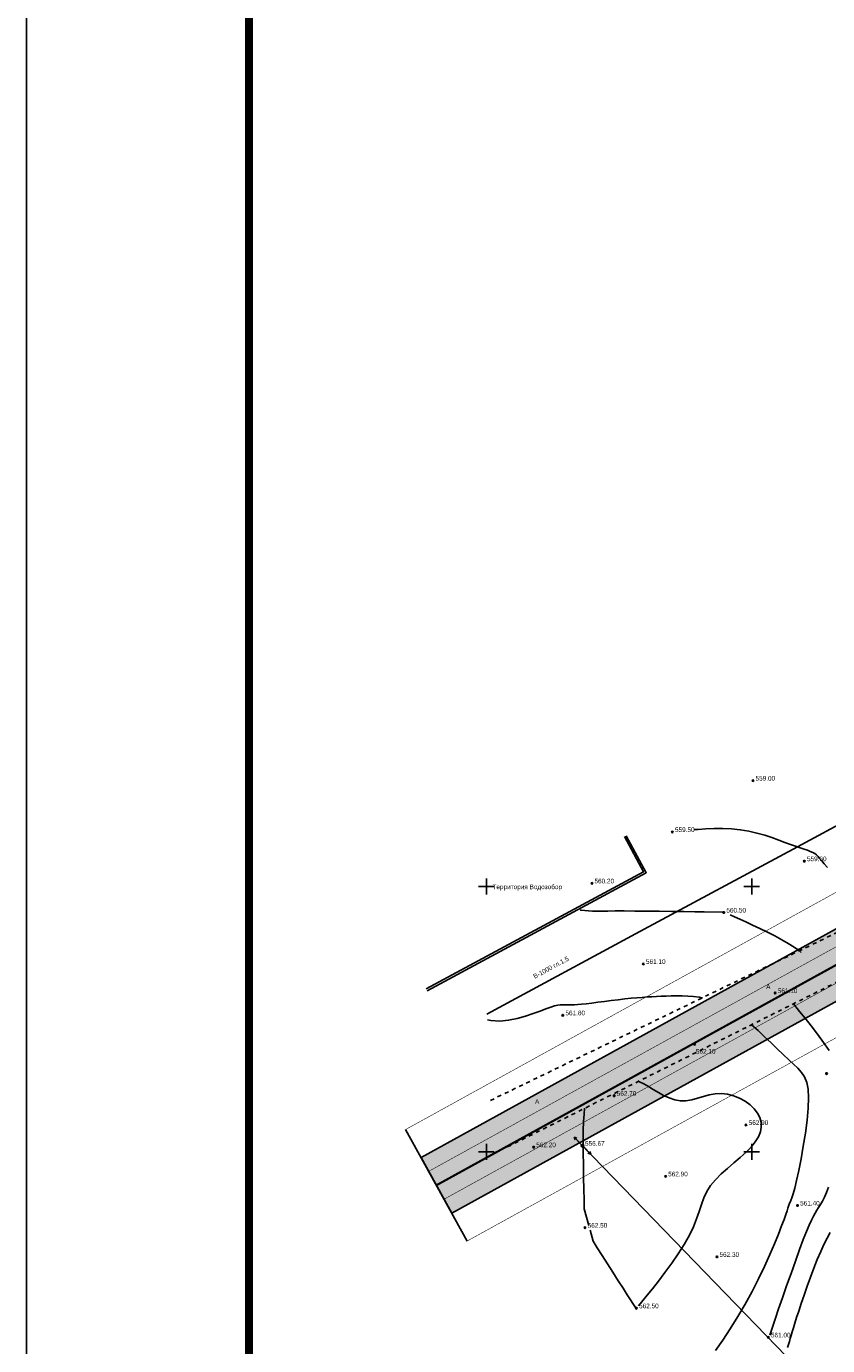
# Model space of a CAD drawing. Extents: x 0 to 361260, y 0 to 4201817.
# Tile 165 of 256: x 359863 to 360014, y 4200713 to 4200962. Entities that reach past the tile are written whole.
import ezdxf

# ---------------------------------------------------------------- set-up
doc = ezdxf.new("R2010")
doc.units = 0
doc.header["$LTSCALE"] = 0.5
doc.header["$MEASUREMENT"] = 0
doc.header["$PDMODE"] = 32
doc.header["$PDSIZE"] = 0.3
for name, pattern in [('CONTI', [0]), ('STRIH_1', [3, 2, -1]), ('Д_ТРОТ_ТРУБА', [3, 1.5, -1.5]), ('ДОРОГИ_СТРОЯЩ', [9, 8, -1])]:
    doc.linetypes.add(name, pattern=pattern)
for name, color, linetype in [('(0)', 7, 'Continuous'), ('(004) Точки рельефа', 7, 'Continuous'), ('(014) Водопровод', 5, 'ИК_Водопровод -------в--------'), ('(022) Возд. Линии', 7, 'Continuous'), ('(025) Дорога', 7, 'Continuous'), ('(039) Земля', 7, 'Continuous'), ('(040) Ограда', 7, 'Continuous'), ('GORIZDEFAULT', 32, 'CONTI'), ('PI_TTDEFAULT', 5, 'CONTI'), ('SETKR', 2, 'CONTI'), ('ХХХ оформление', 7, 'ИК_Водопровод -------в--------'), ('Штрих Стекло', 7, 'Continuous')]:
    doc.layers.add(name, color=color, linetype=linetype)
doc.styles.add('BM-431', font='txt')
doc.styles.add('D-431', font='txt')
doc.linetypes.add('ИК_Водопровод -------в--------', pattern='A,9,-0.6,["В",Standard,S=1.2,R=0,X=0,Y=-0.6],-1.2', length=10.8)
doc.linetypes.add('ОГРАДА_ГЛИН', pattern='A,4,["|",Standard,S=0.8,R=0,X=0,Y=-0.8],0.5,["|",Standard,S=0.8,R=0,X=0,Y=-0.8],3.5', length=8)

# ---------------------------------------------------------------- blocks, each defined once
blk = doc.blocks.new('BL_333')
at = {"color": 0}
for p, q in [((-1.5, 0), (1.5, 0)), ((0, -1.5), (0, 1.5))]:
    blk.add_line(p, q, dxfattribs=at)
blk = doc.blocks.new('S1')
at = {"layer": '(022) Возд. Линии'}
for p, q in [((-2, 0), (-1.5, 0.25)), ((-2, 0), (-1.5, -0.25)), ((0, 0), (-2, 0))]:
    blk.add_line(p, q, dxfattribs=at)
blk = doc.blocks.new('S2')
at = {"layer": '(022) Возд. Линии'}
for p, q in [((0, 0), (2, 0)), ((2, 0), (1.5, 0.25)), ((2, 0), (1.5, -0.25))]:
    blk.add_line(p, q, dxfattribs=at)
blk = doc.blocks.new('SS')
at = {"layer": '(022) Возд. Линии'}
blk.add_circle((0, 0), 0.25, dxfattribs=at)

msp = doc.modelspace()

# ---------------------------------------------------------------- hatches: boundary and pattern name
at = {"layer": 'Штрих Стекло', "linetype": 'Continuous'}
h = msp.add_hatch(color=5, dxfattribs=at)
h.dxf.hatch_style = 1
h.set_gradient(color1=(173, 173, 173), color2=(166, 166, 166), one_color=1, tint=0.65)
h.paths.add_polyline_path([(359937.684, 4200748.941), (359943.476, 4200738.432), (360868.753, 4201248.322), (360862.962, 4201258.832)])

# ---------------------------------------------------------------- linework, layer by layer
at = {"layer": '(0)', "ltscale": 2}
msp.add_lwpolyline([(359863.314, 4201816.993), (361260.315, 4201816.993), (361260.315, 4192735.673), (359863.314, 4192735.673)], close=True, dxfattribs=at)
at = {"layer": '(014) Водопровод', "elevation": 1.817, "flags": 128}
msp.add_lwpolyline([(359950.099, 4200775.952), (359978.946, 4200791.494), (360008.619, 4200807.482), (360029.096, 4200818.514), (360041.267, 4200825.071), (360070.408, 4200840.167), (360102.974, 4200858.827), (360166.599, 4200896.426), (360296.363, 4200972.483), (360388.585, 4201019.441), (360467.432, 4201064.151), (360558.05, 4201111.93), (360748.177, 4201205.15), (360877.583, 4201278.731), (360897.819, 4201292.401)], dxfattribs=at)
at = {"layer": '(025) Дорога', "linetype": 'Д_ТРОТ_ТРУБА', "flags": 128}
for points in [[(359950.774, 4200759.674), (360039.393, 4200802.607), (360068.131, 4200815.859), (360088.109, 4200826.114), (360107.649, 4200837.921), (360140.762, 4200859.717), (360175.037, 4200878.97), (360208.011, 4200897.644), (360269.115, 4200930.126), (360339.285, 4200967.955), (360367.33, 4200983.688), (360399.178, 4201001.389), (360435.847, 4201020.995), (360469.853, 4201037.679), (360521.215, 4201065.051), (360604.677, 4201110.684), (360643.587, 4201126.964), (360659.307, 4201134.027), (360687.236, 4201147.15), (360720.551, 4201164.525), (360747.849, 4201180.349), (360794.648, 4201206.536), (360847.362, 4201237.085), (360878.647, 4201257.008), (360902.723, 4201275.087), (360918.308, 4201287.231)], [(359953.995, 4200750.928), (360042.859, 4200795.395), (360071.634, 4200808.665), (360092.009, 4200819.124), (360111.919, 4200831.154), (360144.925, 4200852.88), (360178.967, 4200872.002), (360211.86, 4200890.63), (360272.891, 4200923.073), (360343.14, 4200960.945), (360371.23, 4200976.703), (360403.007, 4200994.365), (360439.496, 4201013.875), (360473.497, 4201030.556), (360525.015, 4201058.011), (360608.149, 4201103.465), (360646.675, 4201119.584), (360662.647, 4201126.758), (360690.789, 4201139.98), (360724.408, 4201157.515), (360751.808, 4201173.397), (360798.607, 4201199.584), (360851.518, 4201230.247), (360883.204, 4201250.426), (360907.583, 4201268.733), (360923.225, 4201280.92)]]:
    msp.add_lwpolyline(points, dxfattribs=at)
at = {"layer": '(040) Ограда', "elevation": 3.346, "flags": 128}
msp.add_lwpolyline([(359976, 4200809.42), (359979.593, 4200802.751), (359938.669, 4200780.701)], dxfattribs=at)
at = {"layer": '(040) Ограда', "linetype": 'ОГРАДА_ГЛИН', "elevation": 3.346, "flags": 128}
msp.add_lwpolyline([(359976.375, 4200809.567), (359980.135, 4200802.588), (359938.871, 4200780.356)], dxfattribs=at)
at = {"ltscale": 0.149071, "const_width": 0.1}
for points in [[(359934.788, 4200754.196), (360860.066, 4201264.087)], [(359937.684, 4200748.941), (360862.962, 4201258.832)], [(359946.371, 4200733.177), (360052.603, 4200791.717)]]:
    msp.add_lwpolyline(points, dxfattribs=at)
at = {"ltscale": 0.149071}
msp.add_lwpolyline([(359937.684, 4200748.941), (359943.476, 4200738.432), (360868.753, 4201248.322), (360862.962, 4201258.832)], close=True, dxfattribs=at)
at = {"color": 7, "linetype": 'STRIH_1', "ltscale": 2, "true_color": 0xffffff, "const_width": 0.1}
for points in [[(359939.132, 4200746.314), (360864.41, 4201256.205)], [(359942.028, 4200741.059), (360867.306, 4201250.95)]]:
    msp.add_lwpolyline(points, dxfattribs=at)
at = {"color": 7, "ltscale": 0.149071, "true_color": 0xffffff, "const_width": 0.4}
msp.add_lwpolyline([(359940.58, 4200743.686), (360865.858, 4201253.577)], dxfattribs=at)
at = {"ltscale": 0.149071, "const_width": 0.1}
msp.add_lwpolyline([(359943.476, 4200738.432), (360053.157, 4200798.874, -0.3937719), (360059.769, 4200797.209), (360238.667, 4200520.519), (360501.567, 4200268.11, 0.3282587), (360514.494, 4200266.411), (361134.955, 4200608.327, 0.4536768), (361138.492, 4200624.499), (360736.189, 4201168.806, -0.4536768), (360737.797, 4201176.157), (360868.753, 4201248.322)], format="xyb", dxfattribs=at)
at = {"ltscale": 0.149071}
msp.add_lwpolyline([(359934.788, 4200754.196), (359946.371, 4200733.177)], dxfattribs=at)
at = {"linetype": 'Continuous'}
for points, elevation in [([(359966.854, 4200752.467), (359969.341, 4200749.846)], 558.309), ([(359968.105, 4200751.148), (360144.875, 4200568.598), (360208.905, 4200501.768), (360248.135, 4200449.088), (360280.365, 4200400.868), (360329.345, 4200345.008), (360410.625, 4200285.188), (360473.125, 4200218.998), (360491.256, 4200199.541)], 1.643)]:
    msp.add_lwpolyline(points, dxfattribs=dict(at, elevation=elevation))
at = {"layer": 'GORIZDEFAULT', "color": 32}
for points in [[(360014.31, 4200803.55, 559.5), (360013.67, 4200804.24, 559.5), (360013.19, 4200804.8, 559.5), (360012.81, 4200805.26, 559.5), (360012.5, 4200805.63, 559.5), (360012.22, 4200805.93, 559.5), (360011.9, 4200806.18, 559.5), (360011.51, 4200806.4, 559.5), (360011.05, 4200806.61, 559.5), (360010.5, 4200806.82, 559.5), (360009.86, 4200807.03, 559.5), (360009.12, 4200807.28, 559.5), (360008.28, 4200807.57, 559.5), (360007.33, 4200807.9, 559.5), (360006.27, 4200808.31, 559.5), (360005.09, 4200808.75, 559.5), (360003.82, 4200809.21, 559.5), (360002.45, 4200809.66, 559.5), (360000.99, 4200810.07, 559.5), (359999.45, 4200810.42, 559.5), (359997.83, 4200810.69, 559.5), (359996.2, 4200810.84, 559.5), (359994.55, 4200810.91, 559.5), (359992.93, 4200810.9, 559.5), (359991.37, 4200810.85, 559.5), (359989.92, 4200810.76, 559.5), (359989.216, 4200810.7, 559.5)], [(359994.74, 4200795.18, 560.5), (359994.69, 4200795.17, 560.5), (359991.05, 4200795.19, 560.5), (359989.31, 4200795.22, 560.5), (359987.24, 4200795.25, 560.5), (359984.97, 4200795.28, 560.5), (359982.59, 4200795.32, 560.5), (359980.22, 4200795.35, 560.5), (359977.98, 4200795.37, 560.5), (359975.97, 4200795.38, 560.5), (359974.29, 4200795.38, 560.5), (359972.9, 4200795.37, 560.5), (359971.75, 4200795.36, 560.5), (359970.79, 4200795.36, 560.5), (359969.98, 4200795.36, 560.5), (359969.25, 4200795.39, 560.5), (359968.55, 4200795.44, 560.5), (359967.84, 4200795.52, 560.5), (359967.676, 4200795.551, 560.5)], [(360009.356, 4200787.577, 560.5), (360009.02, 4200787.85, 560.5), (360008, 4200788.56, 560.5), (360006.89, 4200789.27, 560.5), (360005.67, 4200789.97, 560.5), (360004.35, 4200790.69, 560.5), (360002.95, 4200791.4, 560.5), (360001.54, 4200792.08, 560.5), (360000.17, 4200792.73, 560.5), (359998.88, 4200793.32, 560.5), (359997.74, 4200793.84, 560.5), (359996.78, 4200794.27, 560.5), (359995.95, 4200794.65, 560.5)], [(359990.728, 4200779.03, 561.5), (359990.11, 4200779.14, 561.5), (359989.03, 4200779.28, 561.5), (359987.96, 4200779.35, 561.5), (359986.9, 4200779.38, 561.5), (359985.86, 4200779.38, 561.5), (359984.85, 4200779.36, 561.5), (359983.89, 4200779.33, 561.5), (359982.97, 4200779.3, 561.5), (359982.09, 4200779.26, 561.5), (359981.21, 4200779.22, 561.5), (359980.31, 4200779.17, 561.5), (359979.37, 4200779.1, 561.5), (359978.37, 4200779.02, 561.5), (359977.28, 4200778.92, 561.5), (359976.09, 4200778.79, 561.5), (359974.83, 4200778.64, 561.5), (359973.53, 4200778.49, 561.5), (359972.25, 4200778.33, 561.5), (359971.01, 4200778.17, 561.5), (359969.85, 4200778.03, 561.5), (359968.82, 4200777.91, 561.5), (359967.94, 4200777.82, 561.5), (359967.21, 4200777.75, 561.5), (359966.6, 4200777.7, 561.5), (359966.09, 4200777.67, 561.5), (359965.66, 4200777.66, 561.5), (359965.29, 4200777.66, 561.5), (359964.95, 4200777.67, 561.5), (359964.64, 4200777.69, 561.5), (359964.3, 4200777.7, 561.5), (359963.92, 4200777.68, 561.5), (359963.45, 4200777.62, 561.5), (359962.87, 4200777.48, 561.5), (359962.14, 4200777.27, 561.5), (359961.23, 4200776.95, 561.5), (359960.11, 4200776.52, 561.5), (359958.81, 4200776.03, 561.5), (359957.37, 4200775.53, 561.5), (359955.82, 4200775.1, 561.5), (359954.19, 4200774.78, 561.5), (359952.52, 4200774.64, 561.5), (359950.84, 4200774.74, 561.5), (359950.232, 4200774.881, 561.5)], [(360014.59, 4200769.06, 561), (360013.54, 4200770.62, 561), (360012.4, 4200772.18, 561), (360011.23, 4200773.71, 561), (360010.1, 4200775.15, 561), (360009.04, 4200776.45, 561), (360008.14, 4200777.57, 561), (360007.883, 4200777.894, 561)], [(359993.21, 4200712.54, 561.5), (359994.56, 4200714.52, 561.5), (359995.96, 4200716.66, 561.5), (359997.38, 4200718.93, 561.5), (359998.75, 4200721.28, 561.5), (360000.06, 4200723.68, 561.5), (360001.27, 4200726.07, 561.5), (360002.39, 4200728.41, 561.5), (360003.39, 4200730.62, 561.5), (360004.28, 4200732.67, 561.5), (360005.03, 4200734.49, 561.5), (360005.63, 4200736.04, 561.5), (360006.09, 4200737.26, 561.5), (360006.43, 4200738.2, 561.5), (360006.66, 4200738.89, 561.5), (360006.81, 4200739.39, 561.5), (360006.91, 4200739.73, 561.5), (360006.98, 4200739.96, 561.5), (360007.05, 4200740.13, 561.5), (360007.14, 4200740.29, 561.5), (360007.25, 4200740.5, 561.5), (360007.4, 4200740.83, 561.5), (360007.59, 4200741.33, 561.5), (360007.83, 4200742.09, 561.5), (360008.12, 4200743.15, 561.5), (360008.46, 4200744.6, 561.5), (360008.87, 4200746.46, 561.5), (360009.3, 4200748.65, 561.5), (360009.73, 4200751.03, 561.5), (360010.13, 4200753.5, 561.5), (360010.45, 4200755.93, 561.5), (360010.66, 4200758.2, 561.5), (360010.73, 4200760.18, 561.5), (360010.64, 4200761.78, 561.5), (360010.38, 4200763.07, 561.5), (360009.97, 4200764.1, 561.5), (360009.41, 4200764.96, 561.5), (360008.72, 4200765.74, 561.5), (360007.91, 4200766.5, 561.5), (360006.97, 4200767.34, 561.5), (360005.94, 4200768.3, 561.5), (360004.82, 4200769.37, 561.5), (360003.64, 4200770.51, 561.5), (360002.42, 4200771.68, 561.5), (360001.19, 4200772.84, 561.5), (359999.976, 4200773.937, 561.5)], [(359978.7, 4200720.96, 562.5), (359980.33, 4200723, 562.5), (359981.28, 4200724.2, 562.5), (359982.42, 4200725.63, 562.5), (359983.65, 4200727.25, 562.5), (359984.92, 4200728.98, 562.5), (359986.16, 4200730.76, 562.5), (359987.3, 4200732.55, 562.5), (359988.27, 4200734.26, 562.5), (359989.03, 4200735.87, 562.5), (359989.62, 4200737.37, 562.5), (359990.1, 4200738.76, 562.5), (359990.54, 4200740.08, 562.5), (359991, 4200741.32, 562.5), (359991.55, 4200742.5, 562.5), (359992.26, 4200743.64, 562.5), (359993.17, 4200744.74, 562.5), (359994.25, 4200745.82, 562.5), (359995.42, 4200746.87, 562.5), (359996.63, 4200747.9, 562.5), (359997.82, 4200748.91, 562.5), (359998.93, 4200749.91, 562.5), (359999.9, 4200750.88, 562.5), (360000.68, 4200751.85, 562.5), (360001.26, 4200752.8, 562.5), (360001.63, 4200753.74, 562.5), (360001.81, 4200754.66, 562.5), (360001.78, 4200755.55, 562.5), (360001.55, 4200756.43, 562.5), (360001.12, 4200757.27, 562.5), (360000.49, 4200758.09, 562.5), (359999.7, 4200758.85, 562.5), (359998.76, 4200759.53, 562.5), (359997.72, 4200760.11, 562.5), (359996.6, 4200760.56, 562.5), (359995.45, 4200760.86, 562.5), (359994.28, 4200760.98, 562.5), (359993.13, 4200760.91, 562.5), (359992, 4200760.7, 562.5), (359990.89, 4200760.4, 562.5), (359989.79, 4200760.08, 562.5), (359988.7, 4200759.8, 562.5), (359987.62, 4200759.62, 562.5), (359986.55, 4200759.61, 562.5), (359985.49, 4200759.79, 562.5), (359984.44, 4200760.15, 562.5), (359983.41, 4200760.63, 562.5), (359982.41, 4200761.18, 562.5), (359981.45, 4200761.76, 562.5), (359980.53, 4200762.31, 562.5), (359979.66, 4200762.79, 562.5), (359978.85, 4200763.15, 562.5), (359978.595, 4200763.238, 562.5)], [(359968.512, 4200758.193, 562.5), (359968.4, 4200757.11, 562.5), (359968.31, 4200755.71, 562.5), (359968.26, 4200754.01, 562.5), (359968.24, 4200752.02, 562.5), (359968.25, 4200749.81, 562.5), (359968.28, 4200747.49, 562.5), (359968.32, 4200745.16, 562.5), (359968.36, 4200742.94, 562.5), (359968.41, 4200740.92, 562.5), (359968.45, 4200739.23, 562.5), (359969.31, 4200736.13, 562.5)], [(360003.4, 4200715.47, 561), (360004.47, 4200718.66, 561), (360005.07, 4200720.4, 561), (360005.79, 4200722.47, 561), (360006.58, 4200724.74, 561), (360007.41, 4200727.09, 561), (360008.24, 4200729.4, 561), (360009.02, 4200731.56, 561), (360009.73, 4200733.45, 561), (360010.33, 4200734.98, 561), (360010.84, 4200736.18, 561), (360011.26, 4200737.11, 561), (360011.63, 4200737.85, 561), (360011.97, 4200738.45, 561), (360012.29, 4200738.98, 561), (360012.61, 4200739.5, 561), (360012.96, 4200740.08, 561), (360013.33, 4200740.72, 561), (360013.71, 4200741.47, 561), (360014.1, 4200742.33, 561), (360014.5, 4200743.32, 561)], [(359969.55, 4200735.25, 562.5), (359970.13, 4200733.15, 562.5), (359970.91, 4200731.92, 562.5), (359971.83, 4200730.48, 562.5), (359972.83, 4200728.9, 562.5), (359973.86, 4200727.29, 562.5), (359974.86, 4200725.71, 562.5), (359975.78, 4200724.27, 562.5), (359976.56, 4200723.05, 562.5), (359978.22, 4200720.48, 562.5), (359978.28, 4200720.47, 562.5)], [(360006.77, 4200713.09, 560.5), (360006.95, 4200713.68, 560.5), (360007.11, 4200714.24, 560.5), (360007.27, 4200714.8, 560.5), (360007.44, 4200715.4, 560.5), (360007.64, 4200716.07, 560.5), (360007.87, 4200716.83, 560.5), (360008.14, 4200717.72, 560.5), (360008.47, 4200718.77, 560.5), (360008.87, 4200719.99, 560.5), (360009.34, 4200721.41, 560.5), (360009.88, 4200722.98, 560.5), (360010.47, 4200724.65, 560.5), (360011.09, 4200726.36, 560.5), (360011.73, 4200728.06, 560.5), (360012.37, 4200729.68, 560.5), (360013.01, 4200731.18, 560.5), (360013.62, 4200732.51, 560.5), (360014.22, 4200733.69, 560.5), (360014.82, 4200734.78, 560.5)]]:
    msp.add_polyline3d(points, dxfattribs=at)
at = {"layer": 'PI_TTDEFAULT', "color": 5}
for p in [(360000.23, 4200819.94, 559), (359985.06, 4200810.26, 559.5), (360009.92, 4200804.77, 559.6), (359969.89, 4200800.58, 560.2), (359994.74, 4200795.09, 560.5), (359979.57, 4200785.4, 561.1), (360004.43, 4200779.91, 561.1), (359964.4, 4200775.72, 561.6), (359989.26, 4200770.23, 562.1), (360014.11, 4200764.74, 561.3), (359974.08, 4200760.55, 562.7), (359998.94, 4200755.06, 562.9), (359958.91, 4200750.86, 562.2), (359968.105, 4200751.148, 1.643), (359983.77, 4200745.37, 562.9), (360008.63, 4200739.88, 561.4), (359968.6, 4200735.69, 562.5), (359993.45, 4200730.2, 562.3), (359978.28, 4200720.52, 562.5), (360003.14, 4200715.03, 561)]:
    msp.add_point(p, dxfattribs=at)
at = {"layer": 'ХХХ оформление', "color": 0, "linetype": 'ByBlock', "ltscale": 1000, "const_width": 1.5, "elevation": 533.015}
msp.add_lwpolyline([(359905.241, 4200208.891), (361175.241, 4200208.891), (361175.241, 4201313.891), (359905.241, 4201313.891)], close=True, dxfattribs=at)

# ---------------------------------------------------------------- block references
at = {"layer": '(022) Возд. Линии', "rotation": 314.0784236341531}
for name, p in [('S1', (359967.93, 4200751.322, 1.643)), ('SS', (359968.106, 4200751.141, 1.643)), ('S2', (359968.277, 4200750.964, 1.643))]:
    msp.add_blockref(name, p, dxfattribs=at)
at = {"layer": 'SETKR', "color": 92}
for p in [(359950, 4200800), (360000, 4200800), (359950, 4200750), (360000, 4200750)]:
    msp.add_blockref('BL_333', p, dxfattribs=at)

# ---------------------------------------------------------------- texts
at = {"layer": '(004) Точки рельефа', "style": 'D-431'}
for s, p in [('559.00', (360000.73, 4200819.94)), ('559.50', (359985.55, 4200810.26)), ('559.60', (360010.42, 4200804.76)), ('560.20', (359970.38, 4200800.58)), ('560.50', (359995.23, 4200795.08)), ('561.10', (359980.07, 4200785.4)), ('561.10', (360004.92, 4200779.91)), ('561.60', (359964.9, 4200775.72)), ('562.10', (359989.491, 4200768.483)), ('562.70', (359974.57, 4200760.55)), ('562.90', (359999.44, 4200755.05)), ('562.20', (359959.4, 4200750.86)), ('556.67', (359968.595, 4200751.138, -555.023)), ('562.90', (359984.26, 4200745.37)), ('561.40', (360009.13, 4200739.87)), ('562.50', (359969.09, 4200735.69)), ('562.30', (359993.94, 4200730.19)), ('562.50', (359978.78, 4200720.51)), ('561.00', (360003.63, 4200715.02))]:
    msp.add_text(s, height=0.875, dxfattribs=at).set_placement(p)
at = {"layer": '(014) Водопровод', "color": 0, "linetype": 'Continuous', "style": 'BM-431'}
msp.add_text('В-1000 гл.1.5', height=0.875, rotation=28.31506, dxfattribs=at).set_placement((359959.132, 4200782.594, 1.817))
at = {"layer": '(025) Дорога', "linetype": 'ДОРОГИ_СТРОЯЩ', "style": 'BM-431'}
for p in [(360002.734, 4200780.68, -555.023), (359959.169, 4200759.038, -555.023)]:
    msp.add_text('A', height=0.875, dxfattribs=at).set_placement(p)
at = {"layer": '(039) Земля', "linetype": 'Continuous', "style": 'BM-431'}
msp.add_text('Территория Водозобор', height=0.875, dxfattribs=at).set_placement((359951.152, 4200799.487))

doc.saveas('drawing.dxf')
